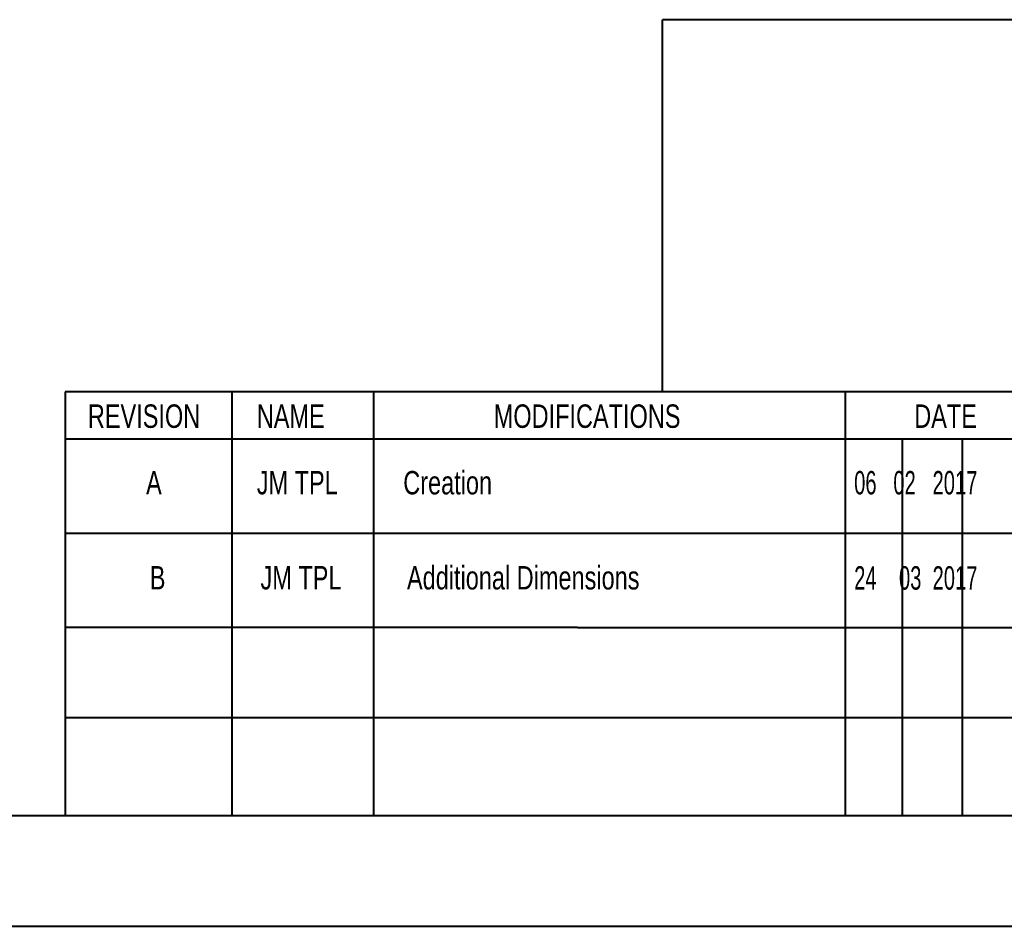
# Model space of a CAD drawing. Header units: millimetres. Extents: x 0 to 420, y 0 to 297.
# Tile 51 of 81: x 227 to 316, y 0 to 82. Entities that reach past the tile are written whole.
import ezdxf

# ---------------------------------------------------------------- set-up
doc = ezdxf.new("R2010")
doc.units = ezdxf.units.MM
doc.styles.add('SLDTEXTSTYLE0', font='TXT', dxfattribs={"width": 0.75})
doc.styles.add('SLDTEXTSTYLE2', font='TXT', dxfattribs={"width": 0.642857})

msp = doc.modelspace()

# ---------------------------------------------------------------- linework, layer by layer
at = {"color": 7, "linetype": 'Continuous', "lineweight": 40}
for p, q in [((410.07884357, 82.12533972), (285.17810608, 82.12533972)), ((285.17810608, 48.51380397), (285.17810608, 82.12533972)), ((410.07884357, 48.51380397), (231.21888987, 48.51380397)), ((231.21888987, 48.51380397), (231.21888987, 10.21478016)), ((246.27050125, 48.51380397), (246.27050125, 10.21478016)), ((259.04765613, 48.51380397), (259.04765613, 10.21478016)), ((301.67592443, 48.51380397), (301.67592443, 10.21478016)), ((319.79422748, 44.21339539), (231.21888987, 44.21478016)), ((306.85713062, 10.21478016), (306.85713062, 44.21359765)), ((312.24838572, 44.21351336), (312.24838572, 10.21478016)), ((319.79422748, 35.71478016), (231.21888987, 35.71478016)), ((277.47884357, 27.21478016), (231.21888987, 27.21478016)), ((277.47884357, 27.21478016), (410.07884357, 27.21478016)), ((410.07884357, 19.03869425), (231.21888987, 19.03869425)), ((9.54138493, 10.21478016), (410.07884357, 10.21478016)), ((0.07884357, 0.21478016), (420.07884357, 0.21478016))]:
    msp.add_line(p, q, dxfattribs=at)

# ---------------------------------------------------------------- texts
at = {"color": 7, "linetype": 'Continuous', "lineweight": 0, "attachment_point": 1}
for s, insert, char_height, style in [('REVISION', (233.25959842, 47.3648876), 2.116666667, 'SLDTEXTSTYLE0'), ('NAME', (248.51710075, 47.3648876), 2.116666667, 'SLDTEXTSTYLE0'), ('MODIFICATIONS', (269.92130509, 47.3648876), 2.1166666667, 'SLDTEXTSTYLE0'), ('DATE', (307.90495934, 47.3648876), 2.116666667, 'SLDTEXTSTYLE0'), ('A', (238.51549723, 41.35235219), 2.11666667, 'SLDTEXTSTYLE0'), ('JM TPL', (248.51710075, 41.35235219), 2.116666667, 'SLDTEXTSTYLE0'), ('Creation', (261.74666224, 41.35235219), 2.116666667, 'SLDTEXTSTYLE0'), ('06   02   2017', (302.47668387, 41.35235219), 2.1166666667, 'SLDTEXTSTYLE2'), ('Additional Dimensions', (262.081784, 32.76513165), 2.1166666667, 'SLDTEXTSTYLE0'), ('B', (238.85061899, 32.76513165), 2.11666667, 'SLDTEXTSTYLE0'), ('JM TPL', (248.85222251, 32.76513165), 2.116666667, 'SLDTEXTSTYLE0'), ('24    03  2017', (302.47982688, 32.74679726), 2.1166666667, 'SLDTEXTSTYLE2')]:
    msp.add_mtext(s, dxfattribs=dict(at, insert=insert, char_height=char_height, style=style))

doc.saveas('drawing.dxf')
